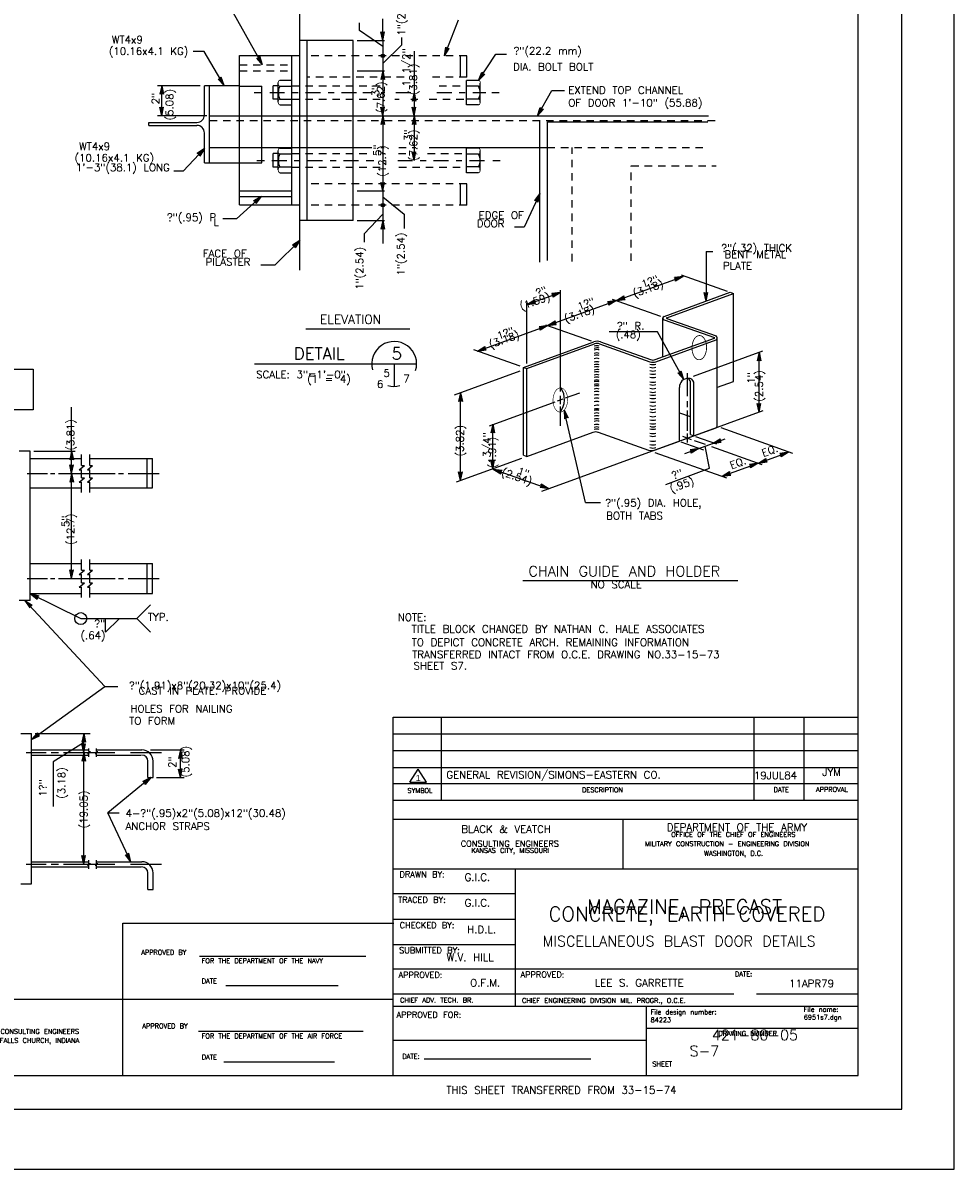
# Model space of a CAD drawing. Extents: x -16 to 1164, y -18 to 483.
# Tile 5 of 15: x 10 to 26, y -18 to 1. Entities that reach past the tile are written whole.
import ezdxf
from ezdxf.enums import TextEntityAlignment as Align

# ---------------------------------------------------------------- set-up
doc = ezdxf.new("R2010")
doc.units = 0
doc.header["$MEASUREMENT"] = 0
doc.linetypes.add('DASHDOT2', pattern=[0.5, 0.25, -0.125, 0, -0.125])
doc.linetypes.add('HIDDEN2', pattern=[0.1875, 0.125, -0.0625])
doc.layers.get('0').update_dxf_attribs({"linetype": 'CONTINUOUS'})
doc.layers.add('01', color=7, linetype='CONTINUOUS')
doc.layers.add('OUTLINE', color=7, linetype='CONTINUOUS')
doc.styles.add('ARIAL', font='Arial')
doc.styles.add('TXT_SHX', font='txt.shx')

# ---------------------------------------------------------------- blocks, each defined once
blk = doc.blocks.new('LT1')
at = {"layer": 'OUTLINE', "color": 24, "linetype": 'CONTINUOUS'}
for p, q in [((0, 0), (-0.0015, 0.00032)), ((-0.00135, 0), (-0.0015, 0.00032)), ((0, 0), (-0.0015, -0.00032)), ((-0.0015, -0.00032), (-0.00135, 0)), ((-0.00039, 0), (-0.00136, 0.00021)), ((-0.00127, 0), (-0.00136, 0.00021)), ((-0.00039, 0), (-0.00136, -0.00021)), ((-0.00136, -0.00021), (-0.00127, 0)), ((-0.00076, 0), (-0.00123, 0.00009)), ((-0.00119, 0), (-0.00123, 0.00009)), ((-0.00076, 0), (-0.00123, -0.0001)), ((-0.00123, -0.0001), (-0.00119, 0))]:
    blk.add_line(p, q, dxfattribs=at)
blk = doc.blocks.new('REBAR0')
at = {"layer": 'OUTLINE', "color": 24, "linetype": 'CONTINUOUS'}
for radius in [0.00482, 0.00374, 0.00274, 0.00138]:
    blk.add_circle((0.0002, -0.0046), radius, dxfattribs=at)

msp = doc.modelspace()

# ---------------------------------------------------------------- linework, layer by layer
at = {"color": 7, "linetype": 'CONTINUOUS'}
for p, q in [((11.408, -11.371), (10.901, -11.687)), ((10.901, -11.687), (10.901, -12.434))]:
    msp.add_line(p, q, dxfattribs=at)
msp.add_lwpolyline([(4.038, -5.127), (10.565, -5.127), (10.565, -5.808), (4.038, -5.808)], close=True, dxfattribs=at)
at = {"layer": '01', "color": 7, "linetype": 'CONTINUOUS'}
for p, q in [((16.863, -12.032), (17.002, -11.814)), ((17.14, -12.032), (17.002, -11.814)), ((16.863, -12.032), (17.14, -12.032))]:
    msp.add_line(p, q, dxfattribs=at)
at = {"layer": 'OUTLINE', "color": 7, "linetype": 'CONTINUOUS'}
for p, q in [((25.957, -18.495), (25.957, 11.505)), ((25.082, -17.495), (25.082, 10.505)), ((24.352, -16.933), (24.352, 9.94)), ((15.022, -0.891), (15.022, 1.322)), ((14.399, -0.04), (13.906, 0.835)), ((16.021, 0.531), (16.021, 0.658)), ((16.407, 0.363), (16.407, 0.728)), ((17.437, 0.109), (17.675, 0.708)), ((16.407, 0.265), (16.021, 0.531)), ((16.724, 0.291), (16.724, 0.414)), ((15.911, 0.363), (15.022, 0.363)), ((15.143, -2.645), (15.143, 0.363)), ((15.911, -0.905), (15.911, 0.363)), ((15.981, 0.363), (16.435, 0.363)), ((16.407, 0.363), (16.407, 0.108)), ((16.407, -0.018), (16.724, 0.291)), ((13.421, 0.183), (13.238, 0.183)), ((13.755, -0.389), (13.421, 0.183)), ((14.016, 0.115), (15.022, 0.115)), ((14.016, -0.891), (14.016, 0.115)), ((14.89, -2.384), (14.89, 0.115)), ((16.407, 0.108), (16.407, -0.143)), ((16.93, 0.189), (16.93, -0.893)), ((17.709, -0.246), (17.709, 0.109)), ((17.812, -0.246), (17.812, 0.109)), ((18.009, -0.301), (18.295, 0.136)), ((18.295, 0.136), (18.474, 0.136)), ((15.981, -0.142), (16.435, -0.142)), ((16.407, -0.143), (16.407, -0.893)), ((14.661, -0.665), (14.661, -0.345)), ((14.688, -0.3), (14.89, -0.3)), ((18.009, -0.301), (17.807, -0.301)), ((17.807, -0.712), (17.807, -0.301)), ((18.036, -0.666), (18.036, -0.346)), ((13.357, -0.39), (12.642, -0.39)), ((12.713, -0.893), (12.713, -0.39)), ((13.426, -0.389), (14.016, -0.389)), ((13.426, -0.878), (13.426, -0.39)), ((13.513, -1.681), (13.513, -0.389)), ((14.016, -0.396), (14.384, -0.396)), ((14.384, -1.679), (14.384, -0.396)), ((14.659, -0.392), (14.576, -0.392)), ((14.576, -0.618), (14.576, -0.392)), ((14.688, -0.397), (14.89, -0.397)), ((16.383, -0.505), (16.444, -0.505)), ((18.009, -0.398), (17.807, -0.398)), ((18.995, -0.893), (19.234, -0.469)), ((19.234, -0.469), (19.444, -0.469)), ((14.659, -0.618), (14.576, -0.618)), ((14.688, -0.614), (14.89, -0.614)), ((14.688, -0.711), (14.89, -0.711)), ((16.875, -0.618), (16.994, -0.618)), ((18.009, -0.615), (17.807, -0.615)), ((18.009, -0.712), (17.807, -0.712)), ((13.469, -0.893), (12.642, -0.893)), ((13.506, -0.893), (17.189, -0.893)), ((14.016, -1.416), (14.016, -0.891)), ((15.022, -1.421), (15.022, -0.891)), ((15.911, -1.421), (15.911, -0.905)), ((16.407, -0.893), (16.407, -2.15)), ((16.93, -0.893), (16.93, -1.639)), ((17.189, -0.893), (21.852, -0.893)), ((12.499, -1.054), (12.499, -1.003)), ((12.499, -1.003), (13.301, -1.003)), ((12.499, -1.054), (13.301, -1.054)), ((19.031, -1.424), (19.031, -0.974)), ((19.16, -3.314), (19.16, -0.997)), ((19.16, -0.997), (21.843, -0.997)), ((13.426, -1.679), (13.426, -1.179)), ((13.426, -1.439), (13.071, -1.82)), ((13.511, -1.422), (16.226, -1.422)), ((14.016, -2.384), (14.016, -1.416)), ((14.659, -1.526), (14.576, -1.526)), ((14.576, -1.752), (14.576, -1.526)), ((14.661, -1.799), (14.661, -1.479)), ((14.688, -1.434), (14.89, -1.434)), ((14.688, -1.531), (14.89, -1.531)), ((15.022, -3.471), (15.022, -1.421)), ((15.911, -2.645), (15.911, -1.421)), ((16.377, -1.422), (16.43, -1.422)), ((16.39, -1.526), (16.442, -1.526)), ((17.185, -1.422), (19.16, -1.422)), ((18.009, -1.435), (17.807, -1.435)), ((17.807, -1.846), (17.807, -1.435)), ((18.009, -1.532), (17.807, -1.532)), ((18.036, -1.8), (18.036, -1.48)), ((19.031, -3.34), (19.031, -1.424)), ((13.426, -1.679), (14.016, -1.679)), ((14.016, -1.679), (14.384, -1.679)), ((16.408, -1.639), (16.448, -1.639)), ((13.071, -1.82), (12.918, -1.82)), ((14.659, -1.752), (14.576, -1.752)), ((14.688, -1.748), (14.89, -1.748)), ((14.688, -1.845), (14.89, -1.845)), ((18.009, -1.749), (17.807, -1.749)), ((18.009, -1.846), (17.807, -1.846)), ((17.709, -2.386), (17.709, -2.029)), ((17.812, -2.386), (17.812, -2.029)), ((14.373, -2.24), (13.962, -2.618)), ((14.016, -2.148), (14.89, -2.148)), ((14.016, -2.24), (14.89, -2.24)), ((15.981, -2.148), (16.435, -2.148)), ((16.407, -2.15), (16.407, -2.387)), ((16.407, -2.249), (16.767, -2.54)), ((19.031, -2.191), (18.769, -2.756)), ((14.016, -2.384), (15.022, -2.384)), ((16.407, -2.387), (16.407, -2.645)), ((13.966, -2.614), (13.734, -2.614)), ((15.911, -2.645), (15.022, -2.645)), ((15.981, -2.645), (16.435, -2.645)), ((16.407, -2.54), (16.098, -2.866)), ((16.407, -2.645), (16.407, -3.03)), ((16.767, -2.54), (16.767, -2.778)), ((16.098, -2.866), (16.098, -3.006)), ((18.769, -2.756), (18.61, -2.756)), ((15.022, -2.978), (14.605, -3.39)), ((21.811, -3.162), (21.927, -3.162)), ((21.811, -3.162), (21.812, -3.989)), ((14.605, -3.39), (14.372, -3.39)), ((20.312, -3.982), (21.428, -3.577)), ((21.395, -3.551), (22.162, -3.823)), ((19.376, -5.502), (19.376, -3.807)), ((18.817, -4.048), (19.378, -3.844)), ((18.817, -5.034), (18.817, -4.014)), ((19.163, -4.399), (20.312, -3.982)), ((20.243, -3.957), (21.051, -4.243)), ((21.109, -4.245), (22.217, -3.842)), ((21.155, -4.268), (22.272, -3.862)), ((22.217, -3.842), (22.272, -3.862)), ((22.272, -5.331), (22.272, -3.862)), ((17.991, -4.824), (19.165, -4.398)), ((19.13, -4.386), (19.889, -4.655)), ((21.089, -4.914), (21.089, -4.269)), ((21.109, -4.302), (21.954, -4.601)), ((21.153, -4.279), (21.98, -4.572)), ((15.12, -4.451), (16.863, -4.451)), ((21.001, -4.503), (20.194, -4.503)), ((21.438, -5.3), (21.001, -4.503)), ((18.762, -5.097), (19.936, -4.671)), ((18.817, -5.117), (19.949, -4.706)), ((20.033, -4.706), (20.872, -5.003)), ((20.046, -4.671), (20.885, -4.968)), ((20.962, -4.968), (21.954, -4.607)), ((20.974, -5.003), (21.978, -4.638)), ((21.998, -6.082), (21.998, -4.606)), ((17.923, -4.8), (18.697, -5.074)), ((21.6, -5.244), (22.763, -4.822)), ((22.697, -5.845), (22.697, -4.842)), ((14.265, -5.04), (16.974, -5.04)), ((16.599, -5.04), (16.599, -5.415)), ((17.608, -5.555), (18.705, -5.157)), ((18.762, -5.097), (18.817, -5.117)), ((18.762, -6.566), (18.762, -5.097)), ((18.817, -6.586), (18.817, -5.117)), ((21.503, -5.576), (21.503, -5.192)), ((21.549, -6.22), (21.549, -5.34)), ((21.606, -6.242), (21.606, -5.346)), ((22.001, -5.429), (22.272, -5.331)), ((17.707, -6.989), (17.707, -5.522)), ((19.464, -5.609), (19.699, -5.524)), ((21.368, -6.329), (21.368, -5.432)), ((18.191, -6.074), (19.288, -5.673)), ((19.331, -5.658), (19.421, -5.625)), ((19.376, -5.71), (19.376, -5.571)), ((21.503, -5.765), (21.503, -5.665)), ((11.207, -6.871), (11.207, -5.763)), ((19.068, -7.167), (22.766, -5.82)), ((19.376, -6.076), (19.376, -5.754)), ((19.799, -7.358), (19.441, -5.811)), ((21.366, -5.856), (21.548, -5.92)), ((21.503, -6.16), (21.503, -5.816)), ((18.247, -6.793), (18.247, -6.046)), ((21.606, -6.242), (21.98, -6.106)), ((22.056, -6.103), (23.254, -6.532)), ((18.817, -6.586), (19.926, -6.183)), ((20.01, -6.183), (20.849, -6.48)), ((21.418, -6.249), (21.565, -6.301)), ((21.425, -6.308), (21.565, -6.256)), ((21.503, -6.353), (21.503, -6.201)), ((21.549, -6.22), (21.606, -6.241)), ((21.611, -6.317), (21.796, -6.383)), ((21.634, -6.251), (21.988, -6.376)), ((21.92, -6.37), (22.131, -6.294)), ((10.517, -6.5), (10.332, -6.5)), ((10.517, -8.996), (10.517, -6.5)), ((10.578, -6.5), (11.266, -6.5)), ((20.951, -6.48), (21.368, -6.329)), ((21.391, -6.34), (21.769, -6.475)), ((21.454, -6.539), (21.689, -6.454)), ((21.689, -6.454), (21.92, -6.37)), ((21.868, -6.78), (21.794, -6.416)), ((21.901, -6.42), (22.742, -6.719)), ((10.517, -6.622), (11.375, -6.622)), ((11.375, -6.735), (11.375, -6.554)), ((11.511, -6.735), (11.511, -6.554)), ((11.511, -6.622), (12.557, -6.622)), ((12.471, -7.112), (12.471, -6.615)), ((12.557, -7.112), (12.557, -6.622)), ((17.642, -7.013), (18.732, -6.617)), ((18.762, -6.566), (18.817, -6.586)), ((20.954, -6.518), (22.153, -6.945)), ((22.078, -6.917), (22.682, -6.699)), ((22.688, -6.696), (23.19, -6.514)), ((10.463, -6.871), (10.803, -6.871)), ((10.857, -6.871), (10.927, -6.871)), ((10.99, -6.871), (11.935, -6.871)), ((11.207, -8.625), (11.207, -6.871)), ((11.336, -6.808), (11.422, -6.735)), ((11.336, -6.808), (11.375, -6.808)), ((11.375, -6.735), (11.422, -6.735)), ((11.375, -6.944), (11.375, -6.808)), ((11.472, -6.808), (11.558, -6.735)), ((11.472, -6.808), (11.511, -6.808)), ((11.511, -6.735), (11.558, -6.735)), ((11.511, -6.944), (11.511, -6.808)), ((11.991, -6.871), (12.075, -6.871)), ((12.154, -6.871), (12.669, -6.871)), ((18.255, -6.797), (19.182, -7.127)), ((21.138, -7.056), (21.868, -6.78)), ((11.336, -7.017), (11.422, -6.944)), ((11.336, -7.017), (11.375, -7.017)), ((11.375, -6.944), (11.422, -6.944)), ((11.375, -7.191), (11.375, -7.017)), ((11.472, -7.017), (11.558, -6.944)), ((11.472, -7.017), (11.511, -7.017)), ((11.511, -6.944), (11.558, -6.944)), ((11.511, -7.191), (11.511, -7.017)), ((10.517, -7.112), (11.375, -7.112)), ((11.511, -7.112), (12.557, -7.112)), ((19.799, -7.358), (20.049, -7.358)), ((10.517, -8.375), (11.375, -8.375)), ((11.375, -8.488), (11.375, -8.307)), ((11.511, -8.488), (11.511, -8.307)), ((11.511, -8.375), (12.557, -8.375)), ((12.471, -8.883), (12.471, -8.378)), ((12.557, -8.878), (12.557, -8.375)), ((11.336, -8.561), (11.422, -8.488)), ((11.336, -8.561), (11.375, -8.561)), ((11.375, -8.488), (11.422, -8.488)), ((11.375, -8.697), (11.375, -8.561)), ((11.472, -8.561), (11.558, -8.488)), ((11.472, -8.561), (11.511, -8.561)), ((11.511, -8.488), (11.558, -8.488)), ((11.511, -8.697), (11.511, -8.561)), ((10.463, -8.625), (10.803, -8.625)), ((10.857, -8.625), (10.927, -8.625)), ((10.99, -8.625), (11.935, -8.625)), ((11.336, -8.77), (11.422, -8.697)), ((11.336, -8.77), (11.375, -8.77)), ((11.375, -8.697), (11.422, -8.697)), ((11.375, -8.944), (11.375, -8.77)), ((11.472, -8.77), (11.558, -8.697)), ((11.472, -8.77), (11.511, -8.77)), ((11.511, -8.697), (11.558, -8.697)), ((11.511, -8.944), (11.511, -8.77)), ((11.991, -8.625), (12.075, -8.625)), ((12.154, -8.625), (12.669, -8.625)), ((18.749, -8.661), (22.342, -8.661)), ((10.517, -8.996), (10.332, -8.996)), ((10.425, -8.996), (11.764, -10.431)), ((10.517, -8.878), (11.375, -8.878)), ((10.517, -8.878), (11.36, -9.295)), ((11.511, -8.878), (12.557, -8.878)), ((12.3, -9.295), (12.527, -9.068)), ((11.36, -9.295), (12.3, -9.295)), ((11.775, -9.524), (11.775, -9.295)), ((11.775, -9.524), (12.002, -9.297)), ((12.3, -9.295), (12.527, -9.522)), ((10.538, -11.314), (11.764, -10.431)), ((11.764, -10.431), (11.977, -10.431)), ((16.584, -16.933), (16.584, -10.944)), ((16.584, -10.944), (24.352, -10.944)), ((17.392, -12.33), (17.392, -10.944)), ((22.615, -12.33), (22.615, -10.944)), ((23.453, -12.33), (23.453, -10.944)), ((10.358, -11.217), (10.538, -11.217)), ((10.538, -13.726), (10.538, -11.217)), ((10.596, -11.217), (11.52, -11.217)), ((11.409, -11.532), (11.409, -11.215)), ((16.584, -11.222), (24.352, -11.222)), ((10.538, -11.491), (11.497, -11.491)), ((11.497, -11.518), (11.497, -11.466)), ((11.623, -11.518), (11.623, -11.466)), ((11.623, -11.491), (12.382, -11.491)), ((12.523, -11.491), (13.089, -11.491)), ((13.027, -11.954), (13.027, -11.491)), ((10.449, -11.532), (10.783, -11.532)), ((10.538, -11.577), (11.497, -11.577)), ((10.867, -11.532), (10.988, -11.532)), ((11.074, -11.532), (11.932, -11.532)), ((11.409, -13.401), (11.409, -11.532)), ((11.473, -11.549), (11.521, -11.518)), ((11.473, -11.549), (11.497, -11.549)), ((11.497, -11.518), (11.521, -11.518)), ((11.497, -11.607), (11.497, -11.549)), ((11.542, -11.532), (11.639, -11.532)), ((11.599, -11.549), (11.647, -11.518)), ((11.599, -11.549), (11.623, -11.549)), ((11.623, -11.518), (11.647, -11.518)), ((11.623, -11.607), (11.623, -11.549)), ((11.623, -11.577), (12.369, -11.577)), ((12.194, -11.532), (12.707, -11.532)), ((12.482, -11.954), (12.482, -11.678)), ((12.569, -11.954), (12.569, -11.678)), ((16.584, -11.499), (24.352, -11.499)), ((16.584, -11.784), (24.352, -11.784)), ((12.532, -11.954), (11.815, -12.539)), ((12.482, -11.954), (12.569, -11.954)), ((12.627, -11.954), (13.089, -11.954)), ((16.584, -12.053), (24.352, -12.053)), ((16.584, -12.33), (24.352, -12.33)), ((12.196, -13.359), (11.815, -12.539)), ((11.815, -12.539), (12.004, -12.539)), ((16.584, -12.647), (24.352, -12.647)), ((20.428, -13.478), (20.428, -12.647)), ((10.449, -13.401), (10.783, -13.401)), ((10.538, -13.359), (11.497, -13.359)), ((10.867, -13.401), (10.988, -13.401)), ((11.074, -13.401), (11.932, -13.401)), ((11.473, -13.417), (11.521, -13.386)), ((11.497, -13.386), (11.497, -13.334)), ((11.497, -13.386), (11.521, -13.386)), ((11.542, -13.401), (11.639, -13.401)), ((11.599, -13.417), (11.647, -13.386)), ((11.623, -13.386), (11.623, -13.334)), ((11.623, -13.359), (12.382, -13.359)), ((11.623, -13.386), (11.647, -13.386)), ((12.194, -13.401), (12.707, -13.401)), ((10.538, -13.445), (11.497, -13.445)), ((11.473, -13.417), (11.497, -13.417)), ((11.497, -13.475), (11.497, -13.417)), ((11.599, -13.417), (11.623, -13.417)), ((11.623, -13.475), (11.623, -13.417)), ((11.623, -13.445), (12.369, -13.445)), ((12.482, -13.822), (12.482, -13.546)), ((12.569, -13.822), (12.569, -13.546)), ((16.584, -13.478), (24.352, -13.478)), ((18.626, -15.77), (18.626, -13.478)), ((10.358, -13.726), (10.538, -13.726)), ((12.482, -13.822), (12.569, -13.822)), ((16.584, -13.89), (18.626, -13.89)), ((16.584, -14.318), (18.626, -14.318)), ((12.065, -16.933), (12.065, -14.385)), ((12.065, -14.385), (16.591, -14.385)), ((16.584, -14.744), (18.626, -14.744)), ((13.345, -14.935), (16.126, -14.935)), ((16.584, -15.148), (24.352, -15.148)), ((13.786, -15.425), (15.663, -15.425)), ((9.281, -15.658), (16.584, -15.658)), ((16.584, -15.567), (22.278, -15.567)), ((22.652, -15.567), (24.352, -15.567)), ((16.584, -15.77), (24.352, -15.77)), ((20.818, -16.933), (20.818, -15.77)), ((13.329, -16.189), (16.083, -16.189)), ((20.818, -16.139), (24.352, -16.139)), ((16.584, -16.342), (20.818, -16.342)), ((17.102, -16.653), (19.888, -16.653)), ((13.75, -16.702), (15.603, -16.702)), ((-13.89, -16.933), (24.352, -16.933)), ((-15.156, -17.495), (25.082, -17.495)), ((-16.043, -18.495), (25.957, -18.495))]:
    msp.add_line(p, q, dxfattribs=at)
at = {"layer": 'OUTLINE', "color": 7, "linetype": 'HIDDEN2'}
for p, q in [((17.812, 0.109), (15.14, 0.109)), ((14.016, -0.04), (14.89, -0.04)), ((14.016, -0.142), (14.89, -0.142)), ((16.765, -0.246), (15.14, -0.246)), ((17.812, -0.246), (17.197, -0.246)), ((14.256, -0.505), (14.429, -0.505)), ((14.89, -0.392), (16.426, -0.392)), ((17.349, -0.392), (17.805, -0.392)), ((18.231, -0.505), (18.367, -0.505)), ((14.89, -0.618), (16.432, -0.618)), ((16.612, -0.618), (16.681, -0.618)), ((17.185, -0.618), (17.805, -0.618)), ((13.513, -0.974), (22.04, -0.974)), ((14.89, -1.526), (16.205, -1.526)), ((16.669, -1.526), (16.894, -1.526)), ((16.675, -1.422), (16.958, -1.422)), ((17.156, -1.526), (17.805, -1.526)), ((19.16, -1.422), (21.85, -1.422)), ((19.572, -3.327), (19.572, -1.422)), ((14.304, -1.639), (14.467, -1.639)), ((16.133, -1.639), (16.313, -1.639)), ((18.245, -1.639), (18.383, -1.639)), ((14.89, -1.752), (16.432, -1.752)), ((16.678, -1.752), (17.805, -1.752)), ((20.56, -1.732), (21.982, -1.732)), ((20.56, -3.317), (20.56, -1.732)), ((17.812, -2.029), (15.14, -2.029)), ((17.812, -2.386), (15.14, -2.386))]:
    msp.add_line(p, q, dxfattribs=at)
at = {"layer": 'OUTLINE', "color": 7, "linetype": 'DASHDOT2'}
for p, q in [((14.518, -0.505), (15.99, -0.505)), ((16.072, -0.505), (16.221, -0.505)), ((16.626, -0.505), (16.954, -0.505)), ((17.311, -0.505), (18.129, -0.505)), ((14.552, -1.639), (16.038, -1.639)), ((16.657, -1.639), (18.149, -1.639))]:
    msp.add_line(p, q, dxfattribs=at)
at = {"layer": 'OUTLINE', "color": 7, "linetype": 'CONTINUOUS', "const_width": 0.0138}
for points in [[(14.688, -0.3, 0.079292), (14.682, -0.301, 0.070629), (14.677, -0.304, 0.058694), (14.672, -0.308, 0.048021), (14.667, -0.314, 0.040095), (14.663, -0.322, 0.034777), (14.661, -0.33, 0.031568), (14.659, -0.339, 0.030065), (14.658, -0.349, 0.030065), (14.659, -0.358, 0.031568), (14.661, -0.367, 0.034777), (14.663, -0.375, 0.040095), (14.667, -0.383, 0.048021), (14.672, -0.389, 0.058694), (14.677, -0.393, 0.070629), (14.682, -0.396, 0.079292), (14.688, -0.397, 0.079292)], [(18.009, -0.301, -0.079292), (18.015, -0.302, -0.070629), (18.02, -0.305, -0.058694), (18.025, -0.309, -0.048021), (18.03, -0.315, -0.040095), (18.033, -0.323, -0.034777), (18.036, -0.331, -0.031568), (18.038, -0.34, -0.030065), (18.038, -0.35, -0.030065), (18.038, -0.359, -0.031568), (18.036, -0.368, -0.034777), (18.033, -0.376, -0.040095), (18.03, -0.384, -0.048021), (18.025, -0.39, -0.058694), (18.02, -0.394, -0.070629), (18.015, -0.397, -0.079292), (18.009, -0.398, -0.079292)], [(14.69, -0.614, 0.079292), (14.684, -0.615, 0.070629), (14.679, -0.618, 0.058694), (14.674, -0.622, 0.048021), (14.669, -0.628, 0.040095), (14.665, -0.636, 0.034777), (14.663, -0.644, 0.031568), (14.661, -0.653, 0.030065), (14.66, -0.663, 0.030065), (14.661, -0.672, 0.031568), (14.663, -0.681, 0.034777), (14.665, -0.689, 0.040095), (14.669, -0.697, 0.048021), (14.674, -0.703, 0.058694), (14.679, -0.707, 0.070629), (14.684, -0.71, 0.079292), (14.69, -0.711, 0.079292)], [(18.007, -0.615, -0.079292), (18.013, -0.616, -0.070629), (18.018, -0.619, -0.058694), (18.023, -0.623, -0.048021), (18.028, -0.629, -0.040095), (18.031, -0.637, -0.034777), (18.034, -0.645, -0.031568), (18.036, -0.654, -0.030065), (18.036, -0.664, -0.030065), (18.036, -0.673, -0.031568), (18.034, -0.682, -0.034777), (18.031, -0.69, -0.040095), (18.028, -0.698, -0.048021), (18.023, -0.704, -0.058694), (18.018, -0.708, -0.070629), (18.013, -0.711, -0.079292), (18.007, -0.712, -0.079292)], [(14.688, -1.434, 0.079292), (14.682, -1.435, 0.070629), (14.677, -1.438, 0.058694), (14.672, -1.442, 0.048021), (14.667, -1.448, 0.040095), (14.663, -1.456, 0.034777), (14.661, -1.464, 0.031568), (14.659, -1.473, 0.030065), (14.658, -1.483, 0.030065), (14.659, -1.492, 0.031568), (14.661, -1.501, 0.034777), (14.663, -1.509, 0.040095), (14.667, -1.517, 0.048021), (14.672, -1.523, 0.058694), (14.677, -1.527, 0.070629), (14.682, -1.53, 0.079292), (14.688, -1.531, 0.079292)], [(18.009, -1.435, -0.079292), (18.015, -1.436, -0.070629), (18.02, -1.439, -0.058694), (18.025, -1.443, -0.048021), (18.03, -1.449, -0.040095), (18.033, -1.457, -0.034777), (18.036, -1.465, -0.031568), (18.038, -1.474, -0.030065), (18.038, -1.484, -0.030065), (18.038, -1.493, -0.031568), (18.036, -1.502, -0.034777), (18.033, -1.51, -0.040095), (18.03, -1.518, -0.048021), (18.025, -1.524, -0.058694), (18.02, -1.528, -0.070629), (18.015, -1.531, -0.079292), (18.009, -1.532, -0.079292)], [(14.69, -1.748, 0.079292), (14.684, -1.749, 0.070629), (14.679, -1.752, 0.058694), (14.674, -1.756, 0.048021), (14.669, -1.762, 0.040095), (14.665, -1.77, 0.034777), (14.663, -1.778, 0.031568), (14.661, -1.787, 0.030065), (14.66, -1.797, 0.030065), (14.661, -1.806, 0.031568), (14.663, -1.815, 0.034777), (14.665, -1.823, 0.040095), (14.669, -1.831, 0.048021), (14.674, -1.837, 0.058694), (14.679, -1.841, 0.070629), (14.684, -1.844, 0.079292), (14.69, -1.845, 0.079292)], [(18.007, -1.749, -0.079292), (18.013, -1.75, -0.070629), (18.018, -1.753, -0.058694), (18.023, -1.757, -0.048021), (18.028, -1.763, -0.040095), (18.031, -1.771, -0.034777), (18.034, -1.779, -0.031568), (18.036, -1.788, -0.030065), (18.036, -1.798, -0.030065), (18.036, -1.807, -0.031568), (18.034, -1.816, -0.034777), (18.031, -1.824, -0.040095), (18.028, -1.832, -0.048021), (18.023, -1.838, -0.058694), (18.018, -1.842, -0.070629), (18.013, -1.845, -0.079292), (18.007, -1.846, -0.079292)]]:
    msp.add_lwpolyline(points, format="xyb", dxfattribs=at)
at = {"layer": 'OUTLINE', "color": 7, "linetype": 'CONTINUOUS'}
for points, const_width in [([(21.703, -4.566, 0.079852), (21.679, -4.569, 0.070948), (21.656, -4.58, 0.058753), (21.634, -4.599, 0.047919), (21.615, -4.623, 0.039915), (21.6, -4.654, 0.034567), (21.588, -4.688, 0.031348), (21.58, -4.726, 0.029842), (21.577, -4.765, 0.029842), (21.578, -4.805, 0.031348), (21.584, -4.843, 0.034567), (21.595, -4.878, 0.039915), (21.609, -4.909, 0.047919), (21.627, -4.934, 0.058753), (21.648, -4.954, 0.070948), (21.67, -4.966, 0.079852), (21.694, -4.97, 0.079852), (21.718, -4.967, 0.070948), (21.741, -4.956, 0.058753), (21.762, -4.938, 0.047919), (21.781, -4.913, 0.039915), (21.797, -4.883, 0.034567), (21.809, -4.848, 0.031348), (21.817, -4.81, 0.029842), (21.82, -4.771, 0.029842), (21.819, -4.731, 0.031348), (21.813, -4.693, 0.034567), (21.802, -4.658, 0.039915), (21.788, -4.627, 0.047919), (21.77, -4.602, 0.058753), (21.749, -4.582, 0.070948), (21.727, -4.57, 0.079852)], 0.0138), ([(19.38, -5.441, 0.079852), (19.356, -5.444, 0.070948), (19.333, -5.455, 0.058753), (19.311, -5.474, 0.047919), (19.292, -5.498, 0.039915), (19.277, -5.529, 0.034567), (19.265, -5.563, 0.031348), (19.257, -5.601, 0.029842), (19.254, -5.64, 0.029842), (19.255, -5.68, 0.031348), (19.261, -5.718, 0.034567), (19.272, -5.753, 0.039915), (19.286, -5.784, 0.047919), (19.304, -5.809, 0.058753), (19.325, -5.829, 0.070948), (19.347, -5.841, 0.079852), (19.371, -5.845, 0.079852), (19.395, -5.842, 0.070948), (19.418, -5.831, 0.058753), (19.439, -5.813, 0.047919), (19.458, -5.788, 0.039915), (19.474, -5.758, 0.034567), (19.486, -5.723, 0.031348), (19.494, -5.685, 0.029842), (19.497, -5.646, 0.029842), (19.496, -5.606, 0.031348), (19.49, -5.568, 0.034567), (19.479, -5.533, 0.039915), (19.465, -5.502, 0.047919), (19.447, -5.477, 0.058753), (19.426, -5.457, 0.070948), (19.404, -5.445, 0.079852)], 0.00984)]:
    msp.add_lwpolyline(points, format="xyb", close=True, dxfattribs=dict(at, const_width=const_width))
msp.add_circle((11.36, -9.295), 0.0989, dxfattribs=at)
for centre, radius, start, end in [((14.892, -0.506), 0.231, 152.047, 207.953), ((17.804, -0.507), 0.231, 332.047, 27.953), ((13.301, -0.878), 0.125, 270, 360), ((13.301, -1.179), 0.125, 0, 90), ((14.892, -1.64), 0.231, 152.047, 207.953), ((17.804, -1.641), 0.231, 332.047, 27.953), ((21.119, -4.274), 0.03, 109.9992, 250.494), ((21.158, -4.274), 0.00678, 114.2037, 225.1866), ((21.96, -4.604), 0.0382, 298.441, 58.0876), ((16.599, -5.04), 0.375, 342.7089, 195.2686), ((19.991, -4.824), 0.162, 70.4976, 109.9562), ((19.985, -4.86), 0.125, 70.4976, 109.9562), ((19.985, -4.897), 0.125, 70.4976, 109.9562), ((19.991, -4.824), 0.125, 70.4976, 109.9562), ((21.952, -4.604), 0.00383, 289.9831, 70.4976), ((19.985, -4.925), 0.125, 70.4976, 109.9562), ((19.985, -4.981), 0.125, 70.4976, 109.9562), ((19.985, -5.018), 0.125, 70.4976, 109.9562), ((19.985, -5.07), 0.125, 70.4976, 109.9562), ((20.923, -4.861), 0.114, 250.4976, 289.9786), ((19.985, -5.13), 0.125, 70.4976, 109.9562), ((19.985, -5.175), 0.125, 70.4976, 109.9562), ((19.985, -5.211), 0.125, 70.4976, 109.9562), ((19.985, -5.259), 0.125, 70.4976, 109.9562), ((19.985, -5.296), 0.125, 70.4976, 109.9562), ((20.923, -4.861), 0.151, 250.4976, 289.9786), ((20.923, -4.901), 0.151, 250.4976, 289.9786), ((20.923, -4.953), 0.151, 250.4976, 289.9786), ((20.923, -5.009), 0.151, 250.4976, 289.9786), ((19.985, -5.344), 0.125, 70.4976, 109.9562), ((19.985, -5.384), 0.125, 70.4976, 109.9562), ((19.985, -5.433), 0.125, 70.4976, 109.9562), ((19.985, -5.457), 0.125, 70.4976, 109.9562), ((20.923, -5.062), 0.151, 250.4976, 289.9786), ((20.923, -5.118), 0.151, 250.4976, 289.9786), ((20.923, -5.195), 0.151, 250.4976, 289.9786), ((21.508, -5.422), 0.14, 87.9286, 184.0134), ((21.481, -5.349), 0.0688, 7.1819, 75.4691), ((21.523, -5.367), 0.0855, 14.156, 96.7747), ((16.599, -5.04), 0.375, 253.4742, 284.9216), ((19.107, -5.634), 0.338, 321.3499, 34.6807), ((19.985, -5.501), 0.125, 70.4976, 109.9562), ((19.985, -5.529), 0.125, 70.4976, 109.9562), ((19.985, -5.578), 0.125, 70.4976, 109.9562), ((19.985, -5.626), 0.125, 70.4976, 109.9562), ((20.923, -5.243), 0.151, 250.4976, 289.9786), ((20.923, -5.303), 0.151, 250.4976, 289.9786), ((20.923, -5.364), 0.151, 250.4976, 289.9786), ((20.923, -5.412), 0.151, 250.4976, 289.9786), ((19.985, -5.682), 0.125, 70.4976, 109.9562), ((19.985, -5.735), 0.125, 70.4976, 109.9562), ((19.985, -5.791), 0.125, 70.4976, 109.9562), ((19.985, -5.855), 0.125, 70.4976, 109.9562), ((20.923, -5.469), 0.151, 250.4976, 289.9786), ((20.923, -5.529), 0.151, 250.4976, 289.9786), ((20.923, -5.593), 0.151, 250.4976, 289.9786), ((19.985, -5.916), 0.125, 70.4976, 109.9562), ((19.985, -5.936), 0.125, 70.4976, 109.9562), ((19.985, -5.984), 0.125, 70.4976, 109.9562), ((19.985, -6.033), 0.125, 70.4976, 109.9562), ((20.923, -5.65), 0.151, 250.4976, 289.9786), ((20.923, -5.698), 0.151, 250.4976, 289.9786), ((20.923, -5.771), 0.151, 250.4976, 289.9786), ((19.985, -6.081), 0.125, 70.4976, 109.9562), ((19.985, -6.117), 0.125, 70.4976, 109.9562), ((19.985, -6.178), 0.125, 70.4976, 109.9562), ((19.985, -6.218), 0.125, 70.4976, 109.9562), ((19.985, -6.254), 0.125, 70.4976, 109.9562), ((20.923, -5.831), 0.151, 250.4976, 289.9786), ((20.923, -5.892), 0.151, 250.4976, 289.9786), ((20.923, -5.94), 0.151, 250.4976, 289.9786), ((20.923, -5.98), 0.151, 250.4976, 289.9786), ((21.968, -6.078), 0.03, 289.9831, 357.7826), ((19.968, -6.301), 0.125, 70.4976, 109.9669), ((20.923, -6.053), 0.151, 250.4976, 289.9786), ((20.923, -6.101), 0.151, 250.4976, 289.9786), ((20.9, -6.338), 0.151, 250.4976, 289.9786), ((20.923, -6.182), 0.151, 250.4976, 289.9786), ((20.923, -6.242), 0.151, 250.4976, 289.9786), ((20.923, -6.294), 0.151, 250.4976, 289.9786), ((12.381, -11.679), 0.188, 0, 90), ((12.381, -11.679), 0.101, 0, 90), ((12.381, -13.547), 0.188, 0, 90), ((12.381, -13.547), 0.101, 0, 90)]:
    msp.add_arc(centre, radius, start, end, dxfattribs=at)

# ---------------------------------------------------------------- block references
at = {"layer": 'OUTLINE', "linetype": 'CONTINUOUS'}
for name, p, xscale, yscale, zscale, rotation in [('LT1', (16.407, 0.363), 96, 96, 96, 269.9999999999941), ('LT1', (17.437, 0.109), 96.00014082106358, 96.00014082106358, 96.00014082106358, 248.3305766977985), ('LT1', (14.399, -0.04), 96.00016418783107, 96.00016418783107, 96.00016418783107, 299.3982300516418), ('REBAR0', (16.436, 0.109), 6.000111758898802, 6.000111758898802, 6.000111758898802, 269.9999999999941), ('LT1', (16.407, -0.143), 96, 96, 96, 90.00000000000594), ('LT1', (18.009, -0.301), 96.00000423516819, 96.00000423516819, 96.00000423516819, 236.7968472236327), ('LT1', (13.755, -0.389), 96.00011969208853, 96.00011969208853, 96.00011969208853, 300.2813268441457), ('LT1', (12.713, -0.39), 96, 96, 96, 90.00000000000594), ('LT1', (16.93, -0.505), 96, 96, 96, 90.00000000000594), ('LT1', (12.713, -0.893), 96, 96, 96, 269.9999999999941), ('LT1', (16.407, -0.893), 96, 96, 96, 269.9999999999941), ('LT1', (16.93, -0.893), 96, 96, 96, 269.9999999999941), ('LT1', (18.995, -0.893), 96.0000568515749, 96.0000568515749, 96.0000568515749, 240.5910149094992), ('LT1', (16.407, -0.893), 96, 96, 96, 90.00000000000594), ('LT1', (16.93, -0.893), 96, 96, 96, 90.00000000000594), ('LT1', (13.426, -1.439), 95.99993462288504, 95.99993462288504, 95.99993462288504, 47.02322818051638), ('LT1', (16.93, -1.639), 96, 96, 96, 269.9999999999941), ('LT1', (16.407, -2.15), 96, 96, 96, 269.9999999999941), ('LT1', (14.373, -2.24), 96.00023611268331, 96.00023611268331, 96.00023611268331, 42.60503175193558), ('LT1', (19.031, -2.191), 96.00027491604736, 96.00027491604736, 96.00027491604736, 64.92098690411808), ('REBAR0', (16.436, -2.386), 6.000111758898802, 6.000111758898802, 6.000111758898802, 269.9999999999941), ('LT1', (16.407, -2.645), 96, 96, 96, 90.00000000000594), ('LT1', (15.022, -2.978), 95.9999973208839, 95.9999973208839, 95.9999973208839, 44.65437382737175), ('LT1', (21.428, -3.577), 96.00032968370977, 96.00032968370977, 96.00032968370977, 19.94595134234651), ('LT1', (19.378, -3.844), 96.00015672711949, 96.00015672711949, 96.00015672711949, 19.98317490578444), ('LT1', (18.817, -4.048), 96.00015672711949, 96.00015672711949, 96.00015672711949, 199.9831749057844), ('LT1', (20.312, -3.982), 96.00009925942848, 96.00009925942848, 96.00009925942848, 19.94713657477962), ('LT1', (20.312, -3.982), 96.00032968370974, 96.00032968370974, 96.00032968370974, 199.9459513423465), ('LT1', (21.812, -3.989), 96.00021112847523, 96.00021112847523, 96.00021112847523, 270.8432214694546), ('LT1', (19.165, -4.398), 96.00010268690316, 96.00010268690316, 96.00010268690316, 19.94401370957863), ('LT1', (19.163, -4.399), 96.00009925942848, 96.00009925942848, 96.00009925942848, 199.9471365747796), ('LT1', (17.991, -4.824), 96.00010268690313, 96.00010268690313, 96.00010268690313, 199.9440137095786), ('LT1', (22.697, -4.842), 96, 96, 96, 90.00000000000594), ('LT1', (21.438, -5.3), 95.99991986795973, 95.99991986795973, 95.99991986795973, 298.7362183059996), ('LT1', (17.707, -5.522), 96, 96, 96, 90.00000000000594), ('LT1', (22.697, -5.845), 96, 96, 96, 269.9999999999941), ('LT1', (19.441, -5.811), 96.0000880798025, 96.0000880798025, 96.0000880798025, 103.9462667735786), ('LT1', (18.247, -6.046), 96, 96, 96, 90.00000000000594), ('LT1', (21.92, -6.37), 96.00018296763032, 96.00018296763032, 96.00018296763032, 199.8083854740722), ('LT1', (11.207, -6.5), 96, 96, 96, 90.00000000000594), ('LT1', (21.689, -6.454), 96.00010571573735, 96.00010571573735, 96.00010571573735, 19.88527187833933), ('LT1', (23.19, -6.514), 95.99997173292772, 95.99997173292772, 95.99997173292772, 19.92814855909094), ('LT1', (18.247, -6.793), 96, 96, 96, 269.9999999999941), ('LT1', (22.682, -6.699), 96.00001202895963, 96.00001202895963, 96.00001202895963, 19.8458597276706), ('LT1', (22.688, -6.696), 95.99997173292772, 95.99997173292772, 95.99997173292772, 199.9281485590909), ('LT1', (11.207, -6.871), 96, 96, 96, 269.9999999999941), ('LT1', (11.207, -6.871), 96, 96, 96, 90.00000000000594), ('LT1', (17.707, -6.989), 96, 96, 96, 269.9999999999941), ('LT1', (18.255, -6.797), 95.99991425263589, 95.99991425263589, 95.99991425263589, 160.4049531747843), ('LT1', (22.078, -6.917), 96.00001202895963, 96.00001202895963, 96.00001202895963, 199.8458597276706), ('LT1', (19.182, -7.127), 95.9999142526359, 95.9999142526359, 95.9999142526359, 340.4049531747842), ('LT1', (11.207, -8.625), 96, 96, 96, 269.9999999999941), ('LT1', (10.425, -8.996), 96.0001594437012, 96.0001594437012, 96.0001594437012, 136.2305293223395), ('LT1', (10.517, -8.878), 95.99986905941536, 95.99986905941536, 95.99986905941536, 152.5913759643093), ('LT1', (10.538, -11.314), 96.0000901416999, 96.0000901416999, 96.0000901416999, 216.7707676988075), ('LT1', (11.409, -11.215), 96, 96, 96, 90.00000000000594), ('LT1', (11.409, -11.532), 96, 96, 96, 269.9999999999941), ('LT1', (13.027, -11.491), 96, 96, 96, 90.00000000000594), ('LT1', (11.409, -11.532), 96, 96, 96, 90.00000000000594), ('LT1', (13.027, -11.954), 96, 96, 96, 269.9999999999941), ('LT1', (12.532, -11.954), 96.00002320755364, 96.00002320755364, 96.00002320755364, 38.34211485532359), ('LT1', (12.196, -13.359), 96.0003736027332, 96.0003736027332, 96.0003736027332, 294.6616645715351), ('LT1', (11.409, -13.401), 96, 96, 96, 269.9999999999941)]:
    msp.add_blockref(name, p, dxfattribs=dict(at, xscale=xscale, yscale=yscale, zscale=zscale, rotation=rotation))

# ---------------------------------------------------------------- texts
at = {"layer": '01', "color": 7, "linetype": 'CONTINUOUS', "style": 'ARIAL'}
msp.add_text('1', height=0.104, dxfattribs=at).set_placement((17, -12.012), align=Align.CENTER)
at = {"layer": 'OUTLINE', "color": 7, "linetype": 'CONTINUOUS', "style": 'TXT_SHX'}
for s, p in [('1"(2.54)', (16.781, 0.446)), ('(3.18)', (11.102, -12.305)), ('1?"', (10.788, -12.271))]:
    msp.add_text(s, height=0.125, rotation=90, dxfattribs=at).set_placement(p)
for s, height, p in [('WT4x9', 0.125, (12.138, 0.317)), ('(10.16x4.1 KG)', 0.125, (12.493, 0.124)), ('WT4x9', 0.125, (11.591, -1.467)), ('(10.16x4.1 KG)', 0.125, (11.921, -1.658)), ('EDGE OF', 0.125, (18.388, -2.617)), ('FACE OF', 0.125, (13.767, -3.256)), ('BENT METAL', 0.125, (22.635, -3.272)), ('PLATE', 0.125, (22.337, -3.462)), ('ELEVATION', 0.15, (15.87, -4.37)), ('?" R.', 0.125, (20.551, -4.467)), ('DETAIL', 0.2, (15.346, -4.967)), ('5', 0.2, (16.643, -4.966)), ('SCALE: 3"=1\'-0"', 0.125, (15.041, -5.279)), ('5', 0.125, (16.472, -5.256)), ('(1 = 4)', 0.125, (15.51, -5.354)), ('6', 0.125, (16.363, -5.44)), ('7', 0.125, (16.805, -5.349)), ('CHAIN GUIDE AND HOLDER', 0.175, (20.446, -8.592)), ('NO SCALE', 0.125, (20.31, -8.788)), ('(.64)', 0.125, (11.565, -9.638)), ('CAST IN PLATE. PROVIDE', 0.125, (13.395, -10.564)), ('JYM', 0.125, (23.91, -11.926)), ('SYMBOL', 0.08, (17.03, -12.21)), ('DESCRIPTION', 0.08, (20.081, -12.198)), ('DATE', 0.08, (23.067, -12.194)), ('APPROVAL', 0.08, (23.915, -12.191)), ('BLACK & VEATCH', 0.125, (18.469, -12.877)), ('DEPARTMENT OF THE ARMY', 0.125, (22.328, -12.846)), ('CONSULTING ENGINEERS', 0.1, (18.531, -13.107)), ('MILITARY CONSTRUCTION - ENGINEERING DIVISION', 0.08, (22.166, -13.099)), ('OFFICE OF THE CHIEF OF ENGINEERS', 0.08, (22.269, -12.945)), ('KANSAS CITY, MISSOURI', 0.08, (18.538, -13.211)), ('WASHINGTON, D.C.', 0.08, (22.272, -13.258)), ('G.I.C.', 0.125, (17.99, -13.681)), ('G.I.C.', 0.125, (17.99, -14.107)), ('CONCRETE, EARTH COVERED', 0.24, (21.491, -14.351)), ('MAGAZINE, PRECAST', 0.24, (21.451, -14.232)), ('H.D.L.', 0.125, (18.06, -14.554)), ('MISCELLANEOUS BLAST DOOR DETAILS', 0.175, (21.362, -14.773)), ('W.V. HILL', 0.125, (17.868, -15.019)), ('O.F.M.', 0.125, (18.119, -15.446)), ('LEE S. GARRETTE', 0.125, (20.694, -15.446)), ('11APR79', 0.125, (23.574, -15.455)), ('CONSULTING ENGINEERS', 0.08, (10.675, -16.235)), ('421-80-05', 0.175, (22.628, -16.343)), ('FALLS CHURCH, INDIANA', 0.08, (10.672, -16.385)), (' S-7', 0.175, (21.706, -16.61))]:
    msp.add_text(s, height=height, dxfattribs=at).set_placement(p, align=Align.CENTER)
for s, height, p in [('?"(22.2 mm)  ', 0.125, (18.594, 0.129)), ('  DIA. BOLT BOLT', 0.125, (18.363, -0.137)), ('EXTEND TOP CHANNEL', 0.125, (19.508, -0.526)), ('OF DOOR 1\'-10" (55.88)', 0.125, (19.508, -0.738)), ('L', 0.125, (13.578, -2.732)), ('?"(.32) THICK', 0.125, (22.066, -3.166)), ('?"(.95) DIA. HOLE,', 0.125, (20.126, -7.425)), ('BOTH TABS', 0.125, (20.142, -7.639)), ('TYP.', 0.125, (12.481, -9.332)), ('NOTE:', 0.125, (16.659, -9.336)), ('TITLE BLOCK CHANGED BY NATHAN C. HALE ASSOCIATES', 0.125, (16.89, -9.532)), ('TO DEPICT CONCRETE ARCH. REMAINING INFORMATION', 0.125, (16.892, -9.755)), ('TRANSFERRED INTACT FROM O.C.E. DRAWING NO.33-15-73', 0.125, (16.9, -9.958)), ('SHEET S7.  ', 0.125, (16.922, -10.147)), ('?"(1.91)x8"(20.32)x10"(25.4)', 0.125, (12.167, -10.476)), ('HOLES FOR NAILING', 0.125, (12.191, -10.865)), ('TO FORM', 0.125, (12.169, -11.066)), ('GENERAL REVISION/SIMONS-EASTERN CO.', 0.125, (17.471, -11.968)), ('19JUL84', 0.125, (22.61, -11.979)), ('4-?"(.95)x2"(5.08)x12"(30.48)', 0.125, (12.109, -12.61)), ('ANCHOR STRAPS', 0.125, (12.109, -12.828)), ('DRAWN BY:', 0.1, (16.688, -13.62)), ('TRACED BY:', 0.1, (16.665, -14.045)), ('CHECKED BY:', 0.1, (16.69, -14.47)), ('APPROVED BY', 0.08, (12.37, -14.913)), ('SUBMITTED BY:', 0.1, (16.681, -14.889)), ('FOR THE DEPARTMENT OF THE NAVY', 0.08, (13.381, -15.054)), ('DATE', 0.08, (13.382, -15.392)), ('APPROVED:', 0.1, (16.671, -15.301)), ('APPROVED:', 0.1, (18.71, -15.295)), ('DATE:', 0.08, (22.295, -15.276)), ('CHIEF ADV. TECH. BR.', 0.08, (16.697, -15.712)), ('CHIEF ENGINEERING DIVISION MIL. PROGR., O.C.E. ', 0.08, (18.735, -15.718)), ('APPROVED FOR:', 0.1, (16.637, -15.967)), ('File design number:', 0.08, (20.884, -15.91)), ('File name:', 0.08, (23.445, -15.866)), ('APPROVED BY', 0.08, (12.39, -16.144)), ('84223', 0.08, (20.884, -16.042)), ('6951s7.dgn', 0.08, (23.445, -15.998)), ('FOR THE DEPARTMENT OF THE AIR FORCE', 0.08, (13.381, -16.312)), ('DRAWING NUMBER', 0.08, (22.018, -16.268)), ('DATE', 0.08, (13.382, -16.664)), ('DATE:', 0.08, (16.736, -16.651)), ('SHEET', 0.08, (20.914, -16.779)), ('THIS SHEET TRANSFERRED FROM 33-15-74', 0.125, (17.471, -17.237))]:
    msp.add_text(s, height=height, dxfattribs=at).set_placement(p)
for s, rotation, p in [('1 1/2"', 90, (16.864, -0.084)), ('(3.81)', 90, (16.978, -0.285)), ('(7.62)', 90, (16.439, -0.583)), ('2"', 90, (12.672, -0.606)), ('(5.08)', 90, (12.907, -0.708)), ('3"', 90, (16.35, -0.473)), ('3"', 90, (16.891, -1.219)), ('(7.62)', 90, (16.982, -1.385)), ('5"', 90, (16.376, -1.468)), ('(12.7)', 90, (16.461, -1.65)), ('1?"', 19.9574, (20.893, -3.722)), ('?"', 19.9574, (19.079, -3.886)), ('(3.18)', 19.9574, (20.864, -3.838)), (' (1.59)', 19.9574, (18.919, -4.072)), ('1?"', 19.9574, (19.827, -4.094)), ('(3.18)', 19.9574, (19.715, -4.262)), ('(3.18)', 19.9574, (18.458, -4.69)), ('1?"', 19.9574, (18.48, -4.584)), ('1"', 90, (22.629, -5.274)), ('(2.54)', 90, (22.759, -5.408)), ('(3.81)', 90, (11.25, -6.225)), ('(3.82)', 90, (17.76, -6.324)), (' 3/4"', 90, (18.21, -6.448)), ('(1.91)', 90, (18.299, -6.52)), ('EQ.', 19.9574, (22.898, -6.547)), ('EQ.', 19.9574, (22.365, -6.753)), ('(2.54)', 340.3916, (18.629, -6.983)), ('1"', 340.3916, (18.739, -6.91)), ('?" ', 19.9574, (21.4, -6.922)), (' (.95)', 19.9574, (21.375, -7.137)), ('5"', 90, (11.168, -7.67)), ('(12.7)', 90, (11.251, -7.802)), ('(5.08)', 90, (13.174, -11.687)), ('2"', 90, (12.952, -11.695)), ('(19.05)', 90, (11.471, -12.484))]:
    msp.add_text(s, height=0.125, rotation=rotation, dxfattribs=at).set_placement(p, align=Align.CENTER)
for s, p in [('1\'-3"(38.1) LONG', (12.848, -1.819)), ('?"(.95) P', (13.624, -2.653)), ('DOOR', (18.441, -2.757)), ('PILASTER', (14.196, -3.397)), ('(.48)', (20.72, -4.61)), ('?" ', (11.881, -9.441))]:
    msp.add_text(s, height=0.125, dxfattribs=at).set_placement(p, align=Align.RIGHT)
for p in [(16.771, -2.845), (16.083, -3.084)]:
    msp.add_text('1"(2.54)', height=0.125, rotation=90, dxfattribs=at).set_placement(p, align=Align.RIGHT)

doc.saveas('drawing.dxf')
